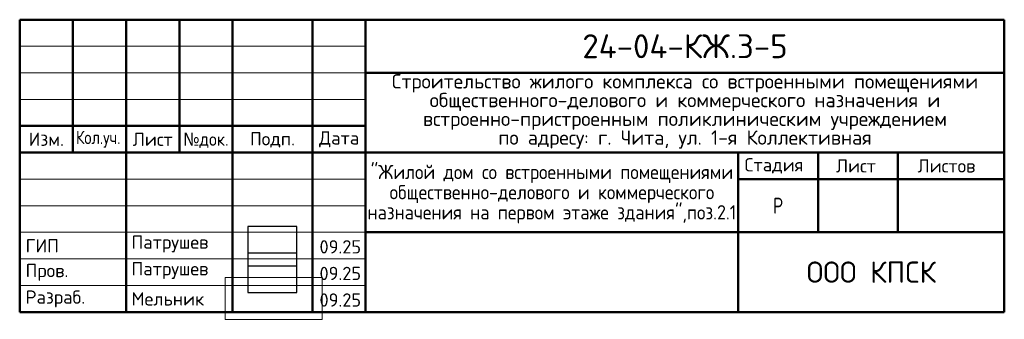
# Model space of a CAD drawing. Header units: metres. Extents: x -1482 to -20, y -441 to -9.
# Tile 4 of 4: x -38.17 to -19.67, y -14.99 to -9.35. Entities that reach past the tile are written whole.
import ezdxf

# ---------------------------------------------------------------- set-up
doc = ezdxf.new("R2010")
doc.units = ezdxf.units.M
doc.header["$XCLIPFRAME"] = 2
doc.layers.add('XR$1$STANDARD_1', color=7, linetype='Continuous', lineweight=25)
doc.layers.add('XR$1$Стена наружная_ Сайдинг', color=7, linetype='Continuous', lineweight=35)
doc.styles.add('ISOCPEUR', font='txt')
doc.styles.add('Segoe UI Symbol', font='txt')
picture_1 = doc.add_image_def('image1.jpg', size_in_pixel=(275, 222))
picture_2 = doc.add_image_def('image2.bmp', size_in_pixel=(685, 350))

# ---------------------------------------------------------------- blocks, each defined once
blk = doc.blocks.new('СЛОЖНЫЙ_ОБЪЕКТ_0')
at = {"layer": 'XR$1$Стена наружная_ Сайдинг', "color": 7, "linetype": 'Continuous', "lineweight": 50, "transparency": 33554687}
for p, q in [((-38.165, -9.355), (-19.665, -9.355)), ((-38.165, -14.855), (-38.165, -9.355)), ((-34.165, -14.855), (-34.165, -9.355)), ((-19.665, -9.355), (-19.665, -14.855)), ((-31.665, -10.355), (-19.665, -10.355)), ((-31.665, -11.355), (-38.165, -11.355)), ((-38.165, -11.855), (-31.665, -11.855)), ((-31.665, -11.855), (-19.665, -11.855)), ((-24.665, -12.355), (-19.665, -12.355)), ((-31.665, -13.355), (-19.665, -13.355)), ((-38.165, -14.855), (-19.665, -14.855))]:
    blk.add_line(p, q, dxfattribs=at)
at = {"layer": 'XR$1$Стена наружная_ Сайдинг', "color": 7, "linetype": 'Continuous', "lineweight": 13, "transparency": 33554687}
for p, q in [((-38.165, -9.855), (-31.665, -9.855)), ((-38.165, -10.355), (-31.665, -10.355)), ((-38.165, -10.855), (-31.665, -10.855)), ((-38.165, -12.355), (-31.665, -12.355)), ((-38.165, -12.855), (-31.665, -12.855)), ((-38.165, -13.355), (-31.665, -13.355)), ((-38.165, -13.855), (-31.665, -13.855)), ((-38.165, -14.355), (-31.665, -14.355))]:
    blk.add_line(p, q, dxfattribs=at)
at = {"layer": 'XR$1$Стена наружная_ Сайдинг', "color": 7, "linetype": 'Continuous', "lineweight": 50, "transparency": 33554687}
for points in [[(-37.165, -9.355), (-37.165, -10.605), (-37.165, -11.855)], [(-36.165, -9.355), (-36.165, -12.105), (-36.165, -14.855)], [(-35.165, -9.355), (-35.165, -10.605), (-35.165, -11.855)], [(-32.665, -9.355), (-32.665, -12.105), (-32.665, -14.855)], [(-31.665, -9.355), (-31.665, -12.105), (-31.665, -14.855)], [(-24.665, -14.855), (-24.665, -13.355), (-24.665, -11.855)], [(-23.165, -13.355), (-23.165, -12.605), (-23.165, -11.855)], [(-21.665, -11.855), (-21.665, -12.605), (-21.665, -13.355)]]:
    blk.add_lwpolyline(points, dxfattribs=at)

msp = doc.modelspace()

# ---------------------------------------------------------------- block references
at = {"layer": 'XR$1$Стена наружная_ Сайдинг', "color": 7, "linetype": 'Continuous', "lineweight": 13, "transparency": 33554687}
msp.add_blockref('СЛОЖНЫЙ_ОБЪЕКТ_0', (0, 0), dxfattribs=at)

# ---------------------------------------------------------------- texts
at = {"layer": 'XR$1$STANDARD_1', "color": 7, "linetype": 'Continuous', "lineweight": 18, "transparency": 33554687}
for s, insert, char_height, width, attachment_point, style in [('\\A1;{\\fISOCPEUR|i0|b0;\\H0.450000;\\W1.000000;\\C7;24-04-КЖ.3-5}\\P', (-25.6653, -9.8548), 0.45, 4.089886, 5, 'ISOCPEUR'), ('\\A1;{\\fISOCPEUR|i0|b0;\\H0.250000;\\W1.000000;\\C7;Изм.}\\P', (-37.6654, -11.605), 0.25, 0.753409, 5, 'ISOCPEUR'), ('\\A1;{\\fISOCPEUR|i0|b0;\\H0.250000;\\W0.833333;\\C7;Кол.уч.}\\P', (-36.6912, -11.605), 0.25, 0.974432, 5, 'ISOCPEUR'), ('\\A1;{\\fISOCPEUR|i0|b0;\\H0.250000;\\W1.000000;\\C7;Лист}\\P', (-35.6654, -11.605), 0.25, 0.867188, 5, 'ISOCPEUR'), ('\\A1;{\\fSegoe UI Symbol|i0|b0;\\H0.250000;\\W0.909091;\\C7;№\\fISOCPEUR|i0|b0;док.}\\P', (-34.6654, -11.6224), 0.25, 1.022727, 5, 'Segoe UI Symbol'), ('\\A1;{\\fISOCPEUR|i0|b0;\\H0.250000;\\W1.000000;\\C7;Подп.}\\P', (-33.4154, -11.6154), 0.25, 0.917647, 5, 'ISOCPEUR'), ('\\A1;{\\fISOCPEUR|i0|b0;\\H0.250000;\\W1.000000;\\C7;Дата}\\P', (-32.1631, -11.605), 0.25, 0.968056, 5, 'ISOCPEUR'), ('\\A1;{\\fISOCPEUR|i0|b0;\\H0.250000;\\W1.000000;\\C7;Стадия}\\P', (-23.9928, -12.105), 0.25, 1.244681, 5, 'ISOCPEUR'), ('\\A1;{\\fISOCPEUR|i0|b0;\\H0.250000;\\W1.000000;\\C7;Лист}\\P', (-22.4526, -12.105), 0.25, 0.867188, 5, 'ISOCPEUR'), ('\\A1;{\\fISOCPEUR|i0|b0;\\H0.250000;\\W1.000000;\\C7;Листов}\\P', (-20.7517, -12.105), 0.25, 1.219565, 5, 'ISOCPEUR'), ('\\A1;{\\fISOCPEUR|i0|b0;\\H0.300000;\\W0.769231;\\C7;Р}\\P', (-23.9153, -12.8548), 0.3, 0.276923, 5, 'ISOCPEUR'), ('\\A1;{\\fISOCPEUR|i0|b0;\\H0.250000;\\W1.000000;\\C7;ГИП}\\P', (-38.0546, -13.608), 0.25, 0.69, 4, 'ISOCPEUR'), ('\\A1;{\\fISOCPEUR|i0|b0;\\H0.250000;\\W1.000000;\\C7;Патрушев}\\P', (-36.0646, -13.733), 0.25, 1.671094, 7, 'ISOCPEUR'), ('\\A1;{\\fISOCPEUR|i0|b0;\\H0.400000;\\W1.000000;\\C7;ООО КПСК}\\P', (-22.1653, -14.1048), 0.4, 2.633651, 5, 'ISOCPEUR'), ('\\A1;{\\fISOCPEUR|i0|b0;\\H0.250000;\\W1.000000;\\C7;Пров.}\\P', (-38.0546, -14.108), 0.25, 0.917647, 4, 'ISOCPEUR'), ('\\A1;{\\fISOCPEUR|i0|b0;\\H0.250000;\\W1.000000;\\C7;Патрушев}\\P', (-36.0646, -14.233), 0.25, 1.671094, 7, 'ISOCPEUR'), ('\\A1;{\\fISOCPEUR|i0|b0;\\H0.250000;\\W1.000000;\\C7;Разраб.}\\P', (-38.0546, -14.608), 0.25, 1.307449, 4, 'ISOCPEUR'), ('\\A1;{\\fISOCPEUR|i0|b0;\\H0.250000;\\W1.000000;\\C7;Мельник}\\P', (-36.0646, -14.733), 0.25, 1.395283, 7, 'ISOCPEUR')]:
    msp.add_mtext(s, dxfattribs=dict(at, insert=insert, char_height=char_height, width=width, attachment_point=attachment_point, style=style))
at = {"layer": 'XR$1$STANDARD_1', "color": 7, "linetype": 'Continuous', "lineweight": 18, "transparency": 33554687, "char_height": 0.27, "attachment_point": 2}
for s, insert, width, line_spacing_factor in [('\\A1;{\\fISOCPEUR|i0|b0;\\H0.270000;\\W1.000000;\\C7;Строительство жилого комплекса со встроенными помещениями}\\P{\\fISOCPEUR|i0|b0;\\H0.270000;\\W1.000000;\\C7;общественного-делового и коммерческого назначения и}\\P{\\fISOCPEUR|i0|b0;\\H0.270000;\\W1.000000;\\C7;встроенно-пристроенным поликлиническим учреждением}\\P{\\fISOCPEUR|i0|b0;\\H0.270000;\\W1.000000;\\C7;по адресу: г. Чита, ул. 1-я Коллективная}\\P', (-25.6653, -10.3798), 11.142225, 0.783133), ('\\A1;{\\fISOCPEUR|i0|b0;\\H0.270000;\\W0.909091;\\C7;"Жилой дом со встроенными помещениями}\\P{\\fISOCPEUR|i0|b0;\\H0.270000;\\W0.909091;\\C7;общественно-делового и коммерческого}\\P{\\fISOCPEUR|i0|b0;\\H0.270000;\\W0.909091;\\C7;назначения на первом этаже здания",поз.2.1}\\P', (-28.1653, -12.0848), 7.061114, 0.843373)]:
    msp.add_mtext(s, dxfattribs=dict(at, insert=insert, width=width, line_spacing_factor=line_spacing_factor))
at = {"layer": 'XR$1$STANDARD_1', "color": 7, "linetype": 'Continuous', "lineweight": 25, "transparency": 33554687, "char_height": 0.25, "width": 0.892424, "attachment_point": 7, "style": 'ISOCPEUR'}
for insert in [(-32.5323, -13.7535), (-32.5323, -14.2535), (-32.5323, -14.7535)]:
    msp.add_mtext('\\A1;{\\fISOCPEUR|i0|b0;\\H0.250000;\\W1.000000;\\C7;09.25}\\P', dxfattribs=dict(at, insert=insert))

# ---------------------------------------------------------------- pictures from other files: only their frames are drawn
at = {"layer": 'XR$1$STANDARD_1', "color": 7, "linetype": 'Continuous', "lineweight": 25, "transparency": 33554687}
image = msp.add_image(picture_1, insert=(-33.8817, -13.9884), size_in_units=(0.9214, 0.7438), dxfattribs=at)
image.set_boundary_path([(-0.5, 221.5), (274.5, 221.5), (274.5, -0.5), (-0.5, -0.5), (-0.5, 221.5)])
image.dxf.flags = 15
image = msp.add_image(picture_1, insert=(-33.8817, -14.4884), size_in_units=(0.9214, 0.7438), dxfattribs=at)
image.set_boundary_path([(-0.5, 221.5), (274.5, 221.5), (274.5, -0.5), (-0.5, -0.5), (-0.5, 221.5)])
image.dxf.flags = 15
at = {"layer": 'XR$1$STANDARD_1', "color": 7, "linetype": 'Continuous', "lineweight": 13, "transparency": 33554687}
image = msp.add_image(picture_2, insert=(-34.3076, -14.9922), size_in_units=(1.8263, 0.7853), dxfattribs=at)
image.set_boundary_path([(684.5, 349.5), (684.5, -0.5), (-0.5, -0.5), (-0.5, 349.5), (684.5, 349.5)])
image.dxf.flags = 15

doc.saveas('drawing.dxf')
